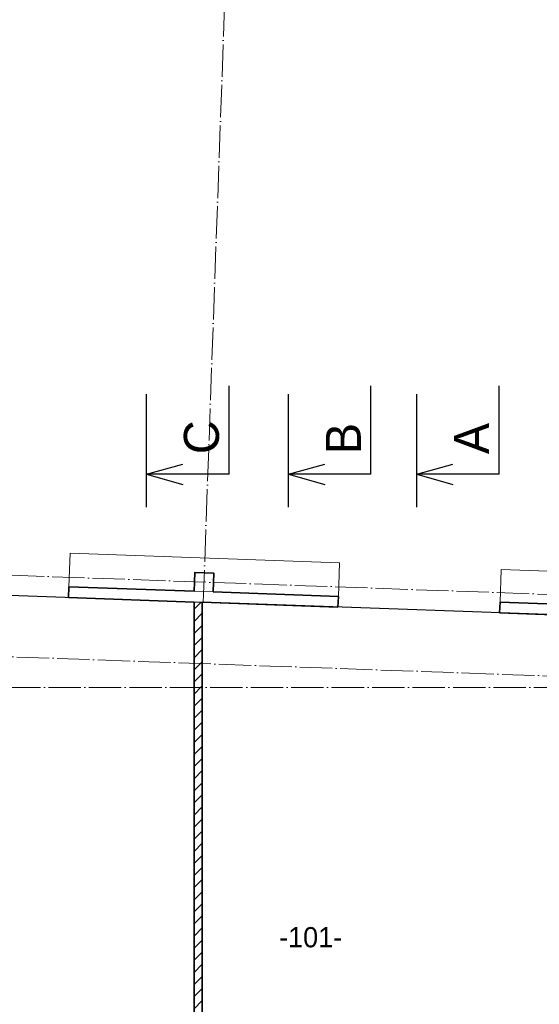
# Model space of a CAD drawing. Header units: millimetres. Extents: x 161070 to 520640, y 9197 to 248394.
# Tile 109 of 137: x 201073 to 204927, y 130459 to 137765. Entities that reach past the tile are written whole.
import ezdxf

# ---------------------------------------------------------------- set-up
doc = ezdxf.new("R2010")
doc.units = ezdxf.units.MM
doc.header["$LTSCALE"] = 10
doc.linetypes.add('ACAD_ISO04W100', pattern=[30, 24, -3, 0, -3])
doc.layers.add('netisk', color=253, linetype='Continuous', plot=False)
for name, color, linetype, lineweight in [('NS_tlusta', 253, 'Continuous', 15), ('NS_velmi_tlusta', 253, 'Continuous', 35), ('srafy', 253, 'Continuous', 9), ('tlusta', 253, 'Continuous', 15), ('velmi_tlusta', 253, 'Continuous', 35), ('VZT Odvod', 5, 'Continuous', 35)]:
    doc.layers.add(name, color=color, linetype=linetype, lineweight=lineweight)
doc.layers.add('VZT CM', color=1, linetype='Continuous')
doc.styles.add('laplan N', font='txt')
doc.styles.add('ROMAND', font='IC-SIMPLEX.SHX', dxfattribs={"width": 0.8})

# ---------------------------------------------------------------- blocks, each defined once
blk = doc.blocks.new('vd')
at = {"layer": 'srafy', "transparency": 33554610}
h = blk.add_hatch(dxfattribs=at)
h.set_pattern_fill('ANSI31', color=8, scale=20)
h.set_pattern_definition([(45, (313642.47, 93258.29), (-44.90128, 44.90128), [])])
h.paths.add_polyline_path([(202422.2, 133442.3), (202372.2, 133444.1), (202372.2, 132809.3), (202422.2, 132809.3)])
h.paths.add_polyline_path([(202367.2, 129309.4), (202427.2, 129309.4), (202427.2, 132809.3), (202367.2, 132809.3)])
h.paths.add_polyline_path([(202347.2, 125174.3), (202347.2, 125224.3), (202447.2, 125224.3), (202447.2, 125174.3)])
h.paths.add_polyline_path([(202367.2, 125284.3), (202287.2, 125284.3), (202287.2, 125114.3), (202507.2, 125114.3), (202507.2, 125284.3), (202427.2, 125284.3), (202427.2, 129307.2), (202367.2, 129307.2)])
at = {"layer": 'netisk', "color": 8}
blk.add_lwpolyline([(202367.2, 125284.3), (202367.2, 133444.1), (200037.2, 133527.5), (200037.2, 132674.3), (199757.2, 132674.3), (199757.2, 132944.3), (200037.2, 132944.3), (200037.2, 133527.5), (198797.2, 133571.8), (198797.2, 125309.3), (198907.2, 125309.3), (198907.2, 125089.3), (198797.2, 125089.3), (198797.2, 122984.3), (199697.2, 122984.3), (199697.2, 123004.3), (200097.2, 123004.3), (200097.2, 122984.3), (205687.2, 122984.3), (205687.2, 125309.3), (205747.2, 125309.3), (205747.2, 133323.6), (202427.2, 133442), (202427.2, 125284.3)], dxfattribs=at)
at = {"layer": 'NS_tlusta', "color": 8}
for p, q in [((201437.7, 133557.6), (201446.6, 133807.4)), ((203436.4, 133486.2), (203445.3, 133736)), ((204635.6, 133443.3), (204644.3, 133686.4)), ((202367.2, 133444.3), (202427.2, 133442.2))]:
    blk.add_line(p, q, dxfattribs=at)
at = {"layer": 'NS_tlusta', "color": 8, "linetype": 'ACAD_ISO04W100'}
blk.add_lwpolyline([(187404.7, 132871.3), (190536.1, 132924.8), (190554.7, 133411), (205980.9, 132859.9)], dxfattribs=at)
at = {"layer": 'NS_velmi_tlusta', "color": 8}
for p, q in [((201437.7, 133557.6), (201434.8, 133477.6)), ((203436.4, 133486.2), (203433.5, 133406.2)), ((202367.2, 133444.3), (202367.2, 129199.7)), ((202427.2, 129199.7), (202427.2, 133442.2)), ((204635.6, 133443.3), (204632.8, 133363.4))]:
    blk.add_line(p, q, dxfattribs=at)
at = {"layer": 'tlusta', "color": 8, "linetype": 'ACAD_ISO04W100'}
for p, q in [((202434.2, 133441.9), (202632.7, 138998.4)), ((190517.1, 134017.8), (214202, 133171.6)), ((209628.8, 132809.3), (193897.2, 132809.3))]:
    blk.add_line(p, q, dxfattribs=at)
at = {"layer": 'tlusta', "color": 8}
blk.add_line((202367.1, 133524.4), (202507, 133519.4), dxfattribs=at)
for points in [[(203445.3, 133736), (201446.6, 133807.4)], [(214520, 133333.6), (204644.3, 133686.4)]]:
    blk.add_lwpolyline(points, dxfattribs=at)
at = {"layer": 'velmi_tlusta', "color": 8}
for p, q in [((202367.2, 133444.3), (201434.8, 133477.6)), ((202427.2, 133442.2), (203433.5, 133406.2)), ((205997.2, 133314.6), (204632.8, 133363.4))]:
    blk.add_line(p, q, dxfattribs=at)
for points in [[(202507, 133519.4), (202512, 133659.3), (202372.1, 133664.3), (202367.1, 133524.4)], [(202367.1, 133524.4), (201437.7, 133557.6)], [(203436.4, 133486.2), (202507, 133519.4)], [(206364.5, 133381.5), (204635.6, 133443.3)]]:
    blk.add_lwpolyline(points, dxfattribs=at)
blk = doc.blocks.new('*U2616')
at = {"color": 0, "linetype": 'ByBlock', "lineweight": -2}
for p, q in [((940.96, 0), (940.96, 1010.32)), ((0, 0), (413.1, 114.81)), ((0, 0), (413.1, -114.81))]:
    blk.add_line(p, q, dxfattribs=at)
at = {"color": 3, "linetype": 'ByBlock', "lineweight": -2}
blk.add_line((940.96, 0), (0, 0), dxfattribs=at)
at = {"color": 0, "linetype": 'ByBlock', "lineweight": -2, "style": 'ROMAND'}
blk.add_text('A', height=400, rotation=90, dxfattribs=at).set_placement((826.21, 229.62))
blk = doc.blocks.new('*U2617')
at = {"color": 0, "linetype": 'ByBlock', "lineweight": -2}
for p, q in [((940.96, 0), (940.96, 1010.32)), ((0, 0), (413.1, 114.81)), ((0, 0), (413.1, -114.81))]:
    blk.add_line(p, q, dxfattribs=at)
at = {"color": 3, "linetype": 'ByBlock', "lineweight": -2}
blk.add_line((940.96, 0), (0, 0), dxfattribs=at)
at = {"color": 0, "linetype": 'ByBlock', "lineweight": -2, "style": 'ROMAND'}
blk.add_text('B', height=400, rotation=90, dxfattribs=at).set_placement((826.21, 229.62))
blk = doc.blocks.new('*U2618')
at = {"color": 0, "linetype": 'ByBlock', "lineweight": -2}
for p, q in [((940.96, 0), (940.96, 1010.32)), ((0, 0), (413.1, 114.81)), ((0, 0), (413.1, -114.81))]:
    blk.add_line(p, q, dxfattribs=at)
at = {"color": 3, "linetype": 'ByBlock', "lineweight": -2}
blk.add_line((940.96, 0), (0, 0), dxfattribs=at)
at = {"color": 0, "linetype": 'ByBlock', "lineweight": -2, "style": 'ROMAND'}
blk.add_text('C', height=400, rotation=90, dxfattribs=at).set_placement((826.21, 229.62))

msp = doc.modelspace()

# ---------------------------------------------------------------- linework, layer by layer
at = {"color": 3}
for p, q in [((202013.8, 134148.6), (202013.8, 134987.1)), ((203066.9, 134148.6), (203066.9, 134987.1)), ((204017.6, 134148.6), (204017.6, 134987.1))]:
    msp.add_line(p, q, dxfattribs=at)

# ---------------------------------------------------------------- block references
at = {"color": 3, "xscale": 0.65, "yscale": 0.65, "zscale": 0.65, "rotation": 360}
for name, p in [('*U2618', (202013.8, 134392)), ('*U2617', (203066.9, 134392)), ('*U2616', (204017.6, 134392))]:
    msp.add_blockref(name, p, dxfattribs=at)
at = {"layer": 'VZT Odvod'}
msp.add_blockref('vd', (0, 0), dxfattribs=at)

# ---------------------------------------------------------------- texts
at = {"layer": 'VZT CM', "insert": (202996.6, 131032), "char_height": 150, "attachment_point": 1, "style": 'laplan N'}
msp.add_mtext_dynamic_manual_height_columns('{\\F.shx;-101-}', width=5545.815, gutter_width=500, heights=[5545.8], dxfattribs=at)

doc.saveas('drawing.dxf')
